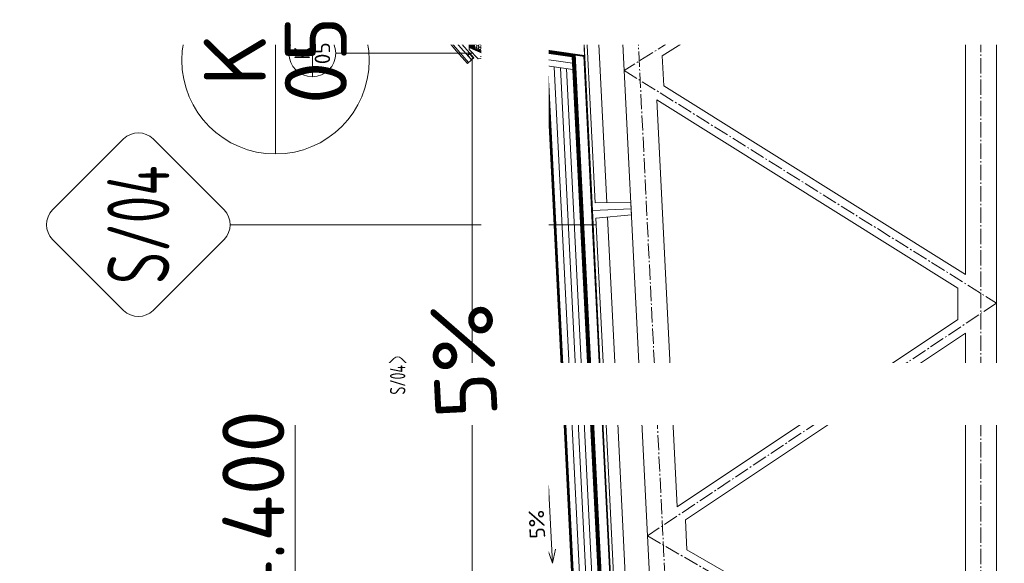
# Model space of a CAD drawing. Header units: millimetres. Extents: x -796345 to 3713765, y -2985421 to 2187451.
# Tile 142 of 256: x 201649 to 207996, y 30123 to 33627. Entities that reach past the tile are written whole.
import ezdxf
from ezdxf import colors
from ezdxf.entities.mleader import LeaderData, LeaderLine
from ezdxf.enums import TextEntityAlignment as Align
from ezdxf.math import Vec2, Vec3

# ---------------------------------------------------------------- set-up
doc = ezdxf.new("R2010")
doc.units = ezdxf.units.MM
for name, pattern in [('AM_DIN_G_W050', [13.75, 9.75, -1.5, 1, -1.5]), ('CARKOVANA', [5, 3, -2]), ('DASHDOT', [25.4, 12.7, -6.35, 0, -6.35]), ('HIDDEN', [9.525, 6.35, -3.175])]:
    doc.linetypes.add(name, pattern=pattern)
doc.layers.add('_____detaily', color=1, linetype='Continuous')
for name, color, linetype, lineweight in [('A99_N_kce-pohl', 1, 'Continuous', 9), ('A99_N_kce-rez-sil', 6, 'Continuous', 18), ('A99_N_kce-rez-ten', 4, 'Continuous', 9), ('A99_N_koty-200-vysk', 6, 'Continuous', 9), ('A99_N_koty-50-vysk', 160, 'Continuous', 9), ('A99_N_sraf', 252, 'Continuous', 0), ('A99_N_txt-popis-50', 240, 'Continuous', 9), ('A99_N_znaceni 200', 5, 'Continuous', 5), ('A99_N_znaceni 50', 5, 'Continuous', 5), ('A99_S_kce-pohl', 7, 'Continuous', 5), ('A99_S_kce-rez-sil', 7, 'Continuous', 15), ('A99_S_kce-rez-ten', 7, 'Continuous', 9)]:
    doc.layers.add(name, color=color, linetype=linetype, lineweight=lineweight)
doc.styles.add('A99_kota', font='isocpeur.ttf', dxfattribs={"height": 2})
doc.styles.add('A99_popis', font='isocpeur.ttf')
doc.styles.add('ad_popis 100', font='isocpeur.ttf', dxfattribs={"height": 200})
doc.linetypes.add('IZOLACE', pattern='A,0.00254,-2.54,[134,ltypeshp.shx,S=2.54,R=0,X=-2.54,Y=0],-5.08,[134,ltypeshp.shx,S=2.54,R=180,X=2.54,Y=0],-2.54', length=10.16254)

# ---------------------------------------------------------------- blocks, each defined once
blk = doc.blocks.new('*U48')
at = {"color": 0, "linetype": 'ByBlock', "lineweight": -2}
blk.add_line((-3, 0), (7, 0), dxfattribs=at)
for points in [[(0, 0), (0, 5.7), (0, 5.7), (9.7, 5.7)], [(-1.75, 1.75), (0, 0), (1.75, 1.75)]]:
    blk.add_lwpolyline(points, dxfattribs=at)
at = {"color": 0, "linetype": 'ByBlock', "lineweight": -2, "style": 'A99_kota'}
for tag, p in [('VYSKA', (9.2, 8.45)), ('POPIS', (9.2, 5.2))]:
    blk.add_attdef(tag, text='', height=2, dxfattribs=at).set_placement(p, align=Align.TOP_RIGHT)
blk = doc.blocks.new('*U77')
at = {"color": 0}
for p, q in [((-0.721, 4.139), (-4.149, 0.711)), ((4.139, 0.711), (0.711, 4.139)), ((-4.149, -0.721), (-0.721, -4.149)), ((0.711, -4.149), (4.139, -0.721)), ((-0.005, -4.445), (-0.005, -22.145))]:
    blk.add_line(p, q, dxfattribs=at)
for centre, start, end in [((-0.005, 3.424), 45, 135), ((-3.433, -0.005), 135, 225), ((3.424, -0.005), 315, 45), ((-0.005, -3.433), 225, 315)]:
    blk.add_arc(centre, 1.012, start, end, dxfattribs=at)
at = {"color": 0, "linetype": 'ByBlock', "style": 'A99_popis', "width": 0.953108}
blk.add_attdef('SKLADBA', text='', height=3, rotation=0.0103, dxfattribs=at).set_placement((-2.863, -1.506), (2.855, -1.505), align=Align.FIT)
blk = doc.blocks.new('*U90')
at = {"color": 0}
for p, q in [((-0.72, 4.14), (-4.15, 0.71)), ((4.14, 0.71), (0.71, 4.14)), ((-4.15, -0.72), (-0.72, -4.15)), ((0.71, -4.15), (4.14, -0.72)), ((0, -4.45), (0, -38.56))]:
    blk.add_line(p, q, dxfattribs=at)
for centre, start, end in [((0, 3.42), 45, 135), ((-3.43, 0), 135, 225), ((3.42, 0), 315, 45), ((0, -3.43), 225, 315)]:
    blk.add_arc(centre, 1.01, start, end, dxfattribs=at)
at = {"color": 0, "linetype": 'ByBlock', "style": 'A99_popis', "width": 0.953108}
blk.add_attdef('SKLADBA', text='', height=3, rotation=0.0103, dxfattribs=at).set_placement((-2.86, -1.51), (2.86, -1.5), align=Align.FIT)
blk = doc.blocks.new('Befestiger_gross')
at = {"layer": '_____detaily', "linetype": 'Continuous', "lineweight": -2}
for p, q in [((1, -1), (0, 0)), ((1, 0), (0, 0)), ((1, -1), (0, 0)), ((1, 0), (0, 0)), ((2, 0), (1, 0)), ((1, 0), (1, 0)), ((1, 0), (1, 0)), ((2, 0), (1, 0)), ((1, 0), (1, 0)), ((1, 0), (1, 0)), ((2, 1), (2, 0)), ((2, 1), (2, 0)), ((2, 1), (2, 0)), ((2, -1), (2, 1)), ((3, 0), (2, 0)), ((3, 0), (2, 0)), ((3, 1), (4, 0)), ((3, 1), (3, 0)), ((3, 1), (4, 0)), ((3, -1), (3, 1)), ((4, -1), (5, 1)), ((5, 0), (4, 0)), ((5, 0), (4, 0)), ((5, 1), (5, 0)), ((6, 0), (5, 0)), ((5, 0), (5, 1)), ((5, -1), (6, 1)), ((5, 1), (5, 0)), ((6, 0), (5, 0)), ((7, 1), (6, 1)), ((6, 1), (6, 1)), ((6, 1), (6, 1)), ((6, 0), (6, 1)), ((7, 1), (6, 1)), ((6, 1), (6, 1)), ((6, 1), (6, 1)), ((6, -1), (7, 1)), ((7, 1), (7, 1)), ((8, 1), (7, 1)), ((7, 1), (7, 1)), ((7, 1), (7, 1)), ((8, 1), (7, 1)), ((8, 1), (8, 1)), ((9, 1), (8, 1)), ((8, 1), (8, 1)), ((8, 1), (8, 1)), ((8, -1), (8, 1)), ((9, 1), (8, 1)), ((9, 1), (10, 1)), ((9, 1), (9, 1)), ((9, 1), (10, 1)), ((9, -1), (9, 1)), ((10, 1), (10, 1)), ((11, 1), (10, 1)), ((10, -1), (11, 1)), ((10, 1), (10, 1)), ((11, 1), (11, 0)), ((11, 1), (11, 0)), ((11, -1), (12, 1)), ((12, 0), (11, 0)), ((12, 0), (11, 0)), ((12, 1), (12, 0)), ((12, 1), (12, 0)), ((12, 1), (12, 0)), ((12, -1), (13, 1)), ((13, 0), (12, 0)), ((13, 0), (12, 0)), ((13, 1), (13, 0)), ((14, 0), (13, 0)), ((13, 1), (13, 0)), ((13, 1), (13, 0)), ((14, 0), (13, 0)), ((15, 1), (14, 1)), ((14, 1), (14, 1)), ((14, 1), (14, 1)), ((14, 1), (14, 0)), ((15, 1), (14, 1)), ((14, 1), (14, 1)), ((14, 1), (14, 1)), ((14, -1), (14, 1)), ((15, 1), (16, 1)), ((15, 1), (15, 1)), ((15, 1), (16, 1)), ((15, -1), (15, 1)), ((16, 1), (16, 1)), ((17, 1), (16, 1)), ((16, 1), (16, 1)), ((16, -1), (17, 1)), ((17, 1), (17, 1)), ((18, 1), (17, 1)), ((17, 1), (17, 1)), ((18, 1), (17, 1)), ((17, -1), (18, 1)), ((18, 1), (18, 1)), ((19, 1), (18, 1)), ((18, 1), (18, 1)), ((18, 1), (18, 1)), ((19, 1), (18, 1)), ((18, -1), (19, 1)), ((20, 1), (19, 1)), ((19, 1), (19, 1)), ((19, 1), (19, 1)), ((20, 1), (19, 1)), ((19, -1), (20, 1)), ((19, 1), (19, 1)), ((21, 1), (20, 1)), ((20, 1), (20, 1)), ((20, 1), (20, 1)), ((20, 1), (20, 1)), ((21, 1), (20, 1)), ((20, 1), (20, 1)), ((20, 1), (20, 1)), ((21, 1), (21, 1)), ((22, 1), (21, 1)), ((21, 1), (21, 1)), ((21, 1), (21, 1)), ((21, -1), (21, 1)), ((22, 1), (21, 1)), ((22, 1), (23, 1)), ((22, 1), (22, 1)), ((22, 1), (23, 1)), ((22, -1), (22, 1)), ((24, 1), (23, 1)), ((24, 1), (23, 1)), ((23, -1), (24, 1)), ((24, 1), (24, 1)), ((25, 1), (24, 1)), ((24, 1), (24, 1)), ((24, 1), (24, 1)), ((25, 1), (24, 1)), ((24, -1), (25, 1)), ((25, 1), (25, 1)), ((26, 1), (25, 1)), ((25, 1), (25, 1)), ((25, 1), (25, 1)), ((26, 1), (25, 1)), ((25, -1), (26, 1)), ((26, 1), (26, 1)), ((27, 1), (26, 1)), ((26, 1), (26, 1)), ((26, 1), (26, 1)), ((27, 1), (26, 1)), ((28, 0), (27, 0)), ((27, 1), (27, 0)), ((27, 1), (27, 1)), ((28, 0), (27, 0)), ((27, 1), (27, 0)), ((27, -1), (27, 1)), ((28, 1), (29, 0)), ((28, 1), (28, 0)), ((28, 1), (29, 0)), ((28, -1), (28, 1)), ((29, 0), (29, 0)), ((29, 0), (29, 0)), ((30, 1), (29, 0)), ((29, 0), (29, 0)), ((29, 0), (29, 0)), ((29, -1), (30, 1)), ((30, 1), (30, 0)), ((31, 0), (30, 0)), ((30, 1), (30, 0)), ((31, 0), (30, 0)), ((30, -1), (31, 1)), ((31, 1), (31, 0)), ((32, 0), (31, 0)), ((31, 1), (31, 0)), ((31, 1), (31, 0)), ((32, 0), (31, 0)), ((31, -1), (32, 1)), ((32, 1), (32, 0)), ((33, 0), (32, 0)), ((32, 1), (32, 0)), ((32, 1), (32, 0)), ((33, 0), (32, 0)), ((32, -1), (33, 1)), ((33, 1), (33, 0)), ((34, 0), (33, 0)), ((33, 1), (33, 0)), ((33, 1), (33, 0)), ((34, 0), (33, 0)), ((34, 1), (34, 0)), ((36, 0), (34, 0)), ((34, 1), (34, 0)), ((34, -1), (34, 1)), ((34, 1), (34, 0)), ((36, 0), (34, 0)), ((36, 0), (37, 1)), ((36, 0), (37, 1)), ((37, -1), (37, 1)), ((37, -1), (37, 1)), ((2, -1), (1, -1)), ((2, -1), (1, -1)), ((2, -1), (2, -1)), ((3, -1), (2, -1)), ((2, -1), (2, -1)), ((2, -1), (2, -1)), ((3, -1), (2, -1)), ((3, -1), (3, -1)), ((4, -1), (3, -1)), ((3, -1), (3, -1)), ((3, -1), (3, -1)), ((4, -1), (3, -1)), ((5, 0), (4, 0)), ((4, 0), (4, -1)), ((5, 0), (4, 0)), ((4, -1), (4, -1)), ((4, -1), (4, -1)), ((6, 0), (5, 0)), ((5, 0), (5, -1)), ((5, 0), (5, -1)), ((6, 0), (5, 0)), ((5, 0), (5, -1)), ((6, 0), (6, -1)), ((7, 0), (6, -1)), ((6, 0), (6, -1)), ((7, 0), (7, 0)), ((7, 0), (8, -1)), ((7, 0), (7, 0)), ((7, 0), (8, -1)), ((9, 0), (8, 0)), ((8, 0), (8, -1)), ((9, 0), (8, 0)), ((9, 0), (9, -1)), ((10, 0), (9, 0)), ((9, 0), (9, -1)), ((9, 0), (9, -1)), ((10, 0), (9, 0)), ((10, 0), (10, -1)), ((10, 0), (10, -1)), ((11, -1), (10, -1)), ((10, -1), (10, -1)), ((11, -1), (10, -1)), ((11, -1), (11, -1)), ((12, -1), (11, -1)), ((11, -1), (11, -1)), ((11, -1), (11, -1)), ((12, -1), (11, -1)), ((13, 0), (12, -1)), ((12, -1), (12, -1)), ((12, -1), (12, -1)), ((13, 0), (13, 0)), ((13, 0), (14, -1)), ((13, 0), (13, 0)), ((13, 0), (14, -1)), ((15, 0), (14, 0)), ((14, 0), (14, -1)), ((15, 0), (14, 0)), ((15, 0), (15, -1)), ((16, 0), (15, 0)), ((15, 0), (15, -1)), ((15, 0), (15, -1)), ((16, 0), (15, 0)), ((16, 0), (16, -1)), ((17, 0), (16, 0)), ((16, 0), (16, -1)), ((16, 0), (16, -1)), ((17, 0), (16, 0)), ((17, 0), (17, -1)), ((18, 0), (17, 0)), ((17, 0), (17, -1)), ((17, 0), (17, -1)), ((18, 0), (17, 0)), ((19, 0), (18, 0)), ((18, 0), (18, -1)), ((18, 0), (18, -1)), ((19, 0), (18, 0)), ((18, 0), (18, -1)), ((19, 0), (19, -1)), ((20, 0), (19, -1)), ((19, 0), (19, -1)), ((21, 0), (20, 0)), ((21, 0), (20, 0)), ((21, 0), (21, -1)), ((22, 0), (21, 0)), ((21, 0), (21, -1)), ((21, 0), (21, -1)), ((22, 0), (21, 0)), ((22, 0), (22, -1)), ((23, 0), (22, 0)), ((22, 0), (22, -1)), ((22, 0), (22, -1)), ((23, 0), (22, 0)), ((23, 0), (23, -1)), ((24, 0), (23, 0)), ((23, 0), (23, -1)), ((23, 0), (23, -1)), ((24, 0), (23, 0)), ((24, 0), (24, -1)), ((25, 0), (24, 0)), ((24, 0), (24, -1)), ((24, 0), (24, -1)), ((25, 0), (24, 0)), ((25, 0), (25, -1)), ((25, 0), (25, -1)), ((26, -1), (25, -1)), ((26, -1), (27, -1)), ((26, -1), (26, -1)), ((26, -1), (27, -1)), ((26, -1), (26, -1)), ((28, -1), (27, -1)), ((27, -1), (27, -1)), ((28, -1), (27, -1)), ((29, -1), (28, -1)), ((28, -1), (28, -1)), ((28, -1), (28, -1)), ((29, -1), (28, -1)), ((28, -1), (28, -1)), ((29, -1), (29, -1)), ((30, -1), (29, -1)), ((29, -1), (29, -1)), ((29, -1), (29, -1)), ((30, -1), (29, -1)), ((30, -1), (30, -1)), ((31, -1), (30, -1)), ((30, -1), (30, -1)), ((30, -1), (30, -1)), ((31, -1), (30, -1)), ((31, -1), (31, -1)), ((32, -1), (31, -1)), ((31, -1), (31, -1)), ((31, -1), (31, -1)), ((32, -1), (31, -1)), ((32, -1), (32, -1)), ((33, -1), (32, -1)), ((32, -1), (32, -1)), ((34, -1), (33, -1)), ((34, -1), (33, -1)), ((37, -1), (34, -1)), ((34, -1), (34, -1)), ((37, -1), (34, -1)), ((34, -1), (34, -1)), ((34, -1), (34, -1)), ((37, -1), (37, -1)), ((37, -1), (37, -1))]:
    blk.add_line(p, q, dxfattribs=at)
blk = doc.blocks.new('*U20')
at = {"color": 0, "linetype": 'ByBlock'}
blk.add_line((-3.02, 0), (3.02, 0), dxfattribs=at)
blk.add_circle((0, 0), 3.02, dxfattribs=at)
at = {"color": 0, "linetype": 'ByBlock', "style": 'A99_popis'}
for tag, p in [('KATEGORIE', (0, 1.31)), ('PRVEK', (0, -1.298))]:
    blk.add_attdef(tag, text='', height=2, dxfattribs=at).set_placement(p, align=Align.MIDDLE_CENTER)

msp = doc.modelspace()

# ---------------------------------------------------------------- hatches: boundary and pattern name
at = {"layer": 'A99_N_kce-rez-ten', "linetype": 'Continuous', "lineweight": 0}
h = msp.add_hatch(dxfattribs=at)
h.set_pattern_fill('HONEY', color=1, scale=0.25, style=2)
h.set_pattern_definition([(90, (-120.5, -1017013.5), (-5.41265875, 9.375), [6.25, -12.5]), (210, (-120.5, -1017013.5), (-5.412658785, -9.37499998), [6.25, -12.5]), (150, (-120.5, -1017013.5), (-10.825317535, 2e-08), [-12.5, 6.25])])
h.paths.add_polyline_path([(204543.5, 33486.5), (204543.5, 33516.5), (204468.5, 33516.5), (204468.5, 33490.5), (204526, 33490), (204526, 33486.5)])
at = {"layer": 'A99_N_kce-rez-ten', "lineweight": 0}
for points in [[(204540.7, 33517.5), (204540.7, 33502.5), (204541.7, 33502.5), (204541.7, 33517.5)], [(204583, 33517.5), (204583, 33502.5), (204582, 33502.5), (204582, 33517.5)], [(204709, 33525), (204709, 33510), (204710, 33510), (204710, 33525)]]:
    msp.add_hatch(color=1, dxfattribs=at).paths.add_polyline_path(points)
at = {"layer": 'A99_N_kce-rez-ten', "lineweight": 0, "transparency": 33554562}
h = msp.add_hatch(dxfattribs=at)
h.set_pattern_fill('ANSI31', color=1, scale=50)
h.set_pattern_definition([(135, (209140, -884.6666), (-4.4194174, -4.4194174), [])])
h.paths.add_polyline_path([(204560, 33542.5), (204720, 33542.5), (204720, 33557.5), (204560, 33557.5)])
h = msp.add_hatch(dxfattribs=at)
h.set_pattern_fill('ANSI31', color=1, scale=50)
h.set_pattern_definition([(135, (209140, -957.1666), (-4.4194174, -4.4194174), [])])
h.paths.add_polyline_path([(204580, 33447.5), (204580, 33542.5), (204560, 33542.5), (204560, 33455)])
at = {"layer": 'A99_N_kce-rez-ten', "linetype": 'Continuous', "lineweight": 0}
h = msp.add_hatch(dxfattribs=at)
h.set_pattern_fill('HONEY', color=1, scale=0.25, style=2)
h.set_pattern_definition([(90, (3e-07, -1016987.5), (-5.41265875, 9.375), [6.25, -12.5]), (210, (3e-07, -1016987.5), (-5.412658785, -9.37499998), [6.25, -12.5]), (150, (3e-07, -1016987.5), (-10.825317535, 2e-08), [-12.5, 6.25])])
h.paths.add_polyline_path([(204582, 33484.5), (204718, 33485.5), (204718, 33540.5), (204582, 33540.5)])
at = {"layer": 'A99_N_sraf', "lineweight": 0, "transparency": 33554562}
h = msp.add_hatch(dxfattribs=at)
h.set_pattern_fill('HONEY', color=1, scale=75)
h.set_pattern_definition([(0, (0, 0), (14.0625, 8.11898812), [9.375, -18.75]), (120, (0, 0), (-14.06249997, 8.11898818), [9.375, -18.75]), (60, (0, 0), (3e-08, 16.2379763), [-18.75, 9.375])])
h.paths.add_polyline_path([(204580, 33482.5), (204580, 33443.6), (204735.5, 33374.3), (204746.9, 33453.5), (204720, 33482.5)])
h = msp.add_hatch(dxfattribs=at)
h.set_pattern_fill('HONEY', color=1, scale=75)
h.set_pattern_definition([(272.86, (205061.98, 33152.847), (8.81053, -13.63988), [9.375, -18.75]), (32.86, (205061.98, 33152.847), (7.40722, 14.4501), [9.375, -18.75]), (332.86, (205061.98, 33152.847), (16.21775, 0.8102), [-18.75, 9.375])])
h.paths.add_polyline_path([(205059.3, 33206.9), (205053.2, 33328.2), (204956.5, 33342.3)])

# ---------------------------------------------------------------- linework, layer by layer
at = {"layer": 'A99_N_kce-pohl', "lineweight": 5}
for points in [[(204560, 33557.5), (204560, 36300)], [(204620, 33390), (204650, 33390), (204650, 33380), (204605, 33375), (204545, 33435), (204545, 33480), (204515, 33480)]]:
    msp.add_lwpolyline(points, dxfattribs=at)
at = {"layer": 'A99_N_kce-pohl', "linetype": 'Continuous', "lineweight": 0}
msp.add_lwpolyline([(204735.5, 33374.3), (204580, 33443.6), (204580, 33482.5), (204720, 33482.5), (204746.9, 33453.5)], close=True, dxfattribs=at)
at = {"layer": 'A99_N_kce-pohl', "lineweight": 0}
for points in [[(204735.5, 33374.3), (204746.9, 33453.5)], [(205214.6, 33304.8), (204735.5, 33374.3)], [(205062, 33152.8), (205053.2, 33328.2)]]:
    msp.add_lwpolyline(points, dxfattribs=at)
at = {"layer": 'A99_N_kce-pohl', "linetype": 'Continuous'}
for points in [[(204549.3, 33410.4), (204576, 33380.5), (204561, 33367.2), (204534.4, 33397.1)], [(204549.1, 33406.9), (204572.4, 33380.7), (204561.2, 33370.8), (204537.9, 33396.9)]]:
    msp.add_lwpolyline(points, close=True, dxfattribs=at)
for points in [[(204576, 33380.5), (204549.3, 33410.4)], [(204561, 33367.2), (204534.9, 33343.9)]]:
    msp.add_lwpolyline(points, dxfattribs=at)
at = {"layer": 'A99_N_kce-pohl'}
msp.add_lwpolyline([(204564.8, 26325), (204564.8, 33370)], dxfattribs=at)
at = {"layer": 'A99_N_kce-pohl', "linetype": 'Continuous', "lineweight": 5}
for radius, start, end in [(4410, 137.90791, 222.09209), (4355, 137.90451, 221.56924)]:
    msp.add_arc((207807.5, 36300), radius, start, end, dxfattribs=at)
at = {"layer": 'A99_N_kce-rez-sil', "color": 1, "linetype": 'Continuous', "lineweight": 5}
for radius, start, end in [(4400, 137.90791, 222.09209), (4375, 137.90603, 222.09397)]:
    msp.add_arc((207807.5, 36300), radius, start, end, dxfattribs=at)
at = {"layer": 'A99_N_kce-rez-ten', "color": 1, "lineweight": 0}
for p, q in [((204535.4, 33513.6), (204535.4, 33506.5)), ((204538.6, 33514.4), (204536.2, 33514.4)), ((204539.4, 33515), (204538.9, 33515)), ((204538.9, 33515), (204538.9, 33505)), ((204539.4, 33514.4), (204539.7, 33518)), ((204539.4, 33515), (204539.4, 33505)), ((204539.4, 33514.4), (204539.4, 33505.7)), ((204540.7, 33518), (204539.7, 33518)), ((204540.7, 33518), (204539.7, 33518)), ((204540.7, 33502), (204540.7, 33518)), ((204540.7, 33517.5), (204540.7, 33502.5)), ((204541.7, 33517.5), (204540.7, 33517.5)), ((204541.7, 33502.5), (204541.7, 33517.5)), ((204580, 33513.2), (204541.7, 33513.2)), ((204582, 33502.5), (204582, 33517.5)), ((204582, 33517.5), (204583, 33517.5)), ((204583, 33518), (204584, 33518)), ((204583, 33502), (204583, 33518)), ((204583, 33518), (204584, 33518)), ((204583, 33517.5), (204583, 33502.5)), ((204584.4, 33514.4), (204584, 33518)), ((204584.4, 33515), (204584.9, 33515)), ((204584.4, 33515), (204584.4, 33505)), ((204584.4, 33514.4), (204584.4, 33505.7)), ((204584.9, 33515), (204584.9, 33505)), ((204585.2, 33514.4), (204587.5, 33514.4)), ((204588.3, 33513.6), (204588.3, 33506.5)), ((204588.3, 33512.3), (204588.8, 33513.2)), ((204589.9, 33506.8), (204588.8, 33513.2)), ((204589.3, 33512.3), (204588.8, 33513.2)), ((204590.1, 33512.3), (204590.6, 33513.2)), ((204591.7, 33506.8), (204590.6, 33513.2)), ((204591.1, 33512.3), (204590.6, 33513.2)), ((204591.9, 33512.3), (204592.4, 33513.2)), ((204593.5, 33506.8), (204592.4, 33513.2)), ((204592.9, 33512.3), (204592.4, 33513.2)), ((204593.7, 33512.3), (204594.2, 33513.2)), ((204595.3, 33506.8), (204594.2, 33513.2)), ((204594.7, 33512.3), (204594.2, 33513.2)), ((204595.5, 33512.3), (204596, 33513.2)), ((204597.1, 33506.8), (204596, 33513.2)), ((204596.5, 33512.3), (204596, 33513.2)), ((204597.3, 33512.3), (204597.8, 33513.2)), ((204598.9, 33506.8), (204597.8, 33513.2)), ((204598.3, 33512.3), (204597.8, 33513.2)), ((204599.1, 33512.3), (204599.6, 33513.2)), ((204600.7, 33506.8), (204599.6, 33513.2)), ((204600.1, 33512.3), (204599.6, 33513.2)), ((204600.9, 33512.3), (204601.2, 33512.9)), ((204601.2, 33507.8), (204601.2, 33512.9)), ((204703.7, 33521.1), (204703.7, 33514)), ((204706.8, 33521.9), (204704.5, 33521.9)), ((204706.8, 33519.5), (204704.5, 33519.5)), ((204706.8, 33519.5), (204704.5, 33519.5)), ((204706.8, 33515.6), (204704.5, 33515.6)), ((204706.8, 33513.2), (204704.5, 33513.2)), ((204707.6, 33522.5), (204707.1, 33522.5)), ((204707.1, 33522.5), (204707.1, 33512.5)), ((204707.6, 33512.5), (204707.1, 33512.5)), ((204707.6, 33521.9), (204708, 33525.5)), ((204707.6, 33522.5), (204707.6, 33512.5)), ((204707.6, 33521.9), (204707.6, 33513.2)), ((204708, 33509.5), (204707.6, 33513.2)), ((204709, 33525.5), (204708, 33525.5)), ((204709, 33525.5), (204708, 33525.5)), ((204709, 33509.5), (204709, 33525.5)), ((204709, 33525), (204709, 33510)), ((204710, 33525), (204709, 33525)), ((204710, 33510), (204710, 33525)), ((204757.3, 33520.6), (204710, 33520.6)), ((204757.3, 33514.3), (204710, 33514.3)), ((204757.7, 33514.3), (204756.6, 33520.6)), ((204758.2, 33515.2), (204757.1, 33519.7)), ((204757.9, 33519.7), (204757.1, 33519.7)), ((204757.7, 33514.3), (204757.2, 33515.2)), ((204757.7, 33514.3), (204758.2, 33515.2)), ((204757.9, 33519.7), (204758.4, 33520.6)), ((204759, 33515.2), (204757.9, 33519.7)), ((204759, 33515.2), (204758.2, 33515.2)), ((204759.5, 33514.3), (204758.4, 33520.6)), ((204758.9, 33519.7), (204758.4, 33520.6)), ((204760, 33515.2), (204758.9, 33519.7)), ((204759.7, 33519.7), (204758.9, 33519.7)), ((204759.5, 33514.3), (204759, 33515.2)), ((204759.5, 33514.3), (204760, 33515.2)), ((204759.7, 33519.7), (204760.2, 33520.6)), ((204760.8, 33515.2), (204759.7, 33519.7)), ((204760.8, 33515.2), (204760, 33515.2)), ((204761.3, 33514.3), (204760.2, 33520.6)), ((204760.7, 33519.7), (204760.2, 33520.6)), ((204761.8, 33515.2), (204760.7, 33519.7)), ((204761.5, 33519.7), (204760.7, 33519.7)), ((204761.3, 33514.3), (204760.8, 33515.2)), ((204761.3, 33514.3), (204761.8, 33515.2)), ((204761.5, 33519.7), (204762, 33520.6)), ((204762.6, 33515.2), (204761.5, 33519.7)), ((204762.6, 33515.2), (204761.8, 33515.2)), ((204763.1, 33514.3), (204762, 33520.6)), ((204762.5, 33519.7), (204762, 33520.6)), ((204763.6, 33515.2), (204762.5, 33519.7)), ((204763.3, 33519.7), (204762.5, 33519.7)), ((204763.1, 33514.3), (204762.6, 33515.2)), ((204763.1, 33514.3), (204763.6, 33515.2)), ((204763.3, 33519.7), (204763.8, 33520.6)), ((204764.4, 33515.2), (204763.3, 33519.7)), ((204764.4, 33515.2), (204763.6, 33515.2)), ((204764.9, 33514.3), (204763.8, 33520.6)), ((204764.3, 33519.7), (204763.8, 33520.6)), ((204765.4, 33515.2), (204764.3, 33519.7)), ((204765.1, 33519.7), (204764.3, 33519.7)), ((204764.9, 33514.3), (204764.4, 33515.2)), ((204764.9, 33514.3), (204765.4, 33515.2)), ((204765.1, 33519.7), (204765.6, 33520.6)), ((204766.2, 33515.2), (204765.1, 33519.7)), ((204766.2, 33515.2), (204765.4, 33515.2)), ((204766.7, 33514.3), (204765.6, 33520.6)), ((204766.1, 33519.7), (204765.6, 33520.6)), ((204767.2, 33515.2), (204766.1, 33519.7)), ((204766.9, 33519.7), (204766.1, 33519.7)), ((204766.7, 33514.3), (204766.2, 33515.2)), ((204766.7, 33514.3), (204767.2, 33515.2)), ((204766.9, 33519.7), (204767.4, 33520.6)), ((204768, 33515.2), (204766.9, 33519.7)), ((204768, 33515.2), (204767.2, 33515.2)), ((204768.5, 33514.3), (204767.4, 33520.6)), ((204767.9, 33519.7), (204767.4, 33520.6)), ((204769, 33515.2), (204767.9, 33519.7)), ((204768.7, 33519.7), (204767.9, 33519.7)), ((204768.5, 33514.3), (204768, 33515.2)), ((204768.5, 33514.3), (204769, 33515.2)), ((204768.7, 33519.7), (204769, 33520.4)), ((204769, 33518.3), (204768.7, 33519.7)), ((204769, 33515.2), (204769, 33520.4)), ((204769.7, 33519.6), (204769, 33519.7)), ((204769, 33515.2), (204769.7, 33515.4)), ((204769.7, 33515.4), (204769.7, 33519.6)), ((204538.5, 33512), (204536.2, 33512)), ((204538.6, 33512), (204536.2, 33512)), ((204538.6, 33508.1), (204536.2, 33508.1)), ((204538.6, 33505.7), (204536.2, 33505.7)), ((204539.4, 33505), (204538.9, 33505)), ((204539.7, 33502), (204539.4, 33505.7)), ((204540.7, 33502), (204539.7, 33502)), ((204540.7, 33502), (204539.7, 33502)), ((204540.7, 33502.5), (204541.7, 33502.5)), ((204541.7, 33502.5), (204540.7, 33502.5)), ((204580, 33506.8), (204541.7, 33506.8)), ((204583, 33502.5), (204582, 33502.5)), ((204582, 33502.5), (204583, 33502.5)), ((204583, 33502), (204584, 33502)), ((204583, 33502), (204584, 33502)), ((204584, 33502), (204584.4, 33505.7)), ((204584.4, 33505), (204584.9, 33505)), ((204585.2, 33512), (204587.5, 33512)), ((204585.2, 33512), (204587.5, 33512)), ((204585.2, 33508.1), (204587.5, 33508.1)), ((204585.2, 33505.7), (204587.5, 33505.7)), ((204589.4, 33507.8), (204588.3, 33512.3)), ((204589.4, 33507.8), (204588.6, 33507.8)), ((204590.4, 33507.8), (204589.3, 33512.3)), ((204590.1, 33512.3), (204589.3, 33512.3)), ((204589.9, 33506.8), (204589.4, 33507.8)), ((204589.9, 33506.8), (204590.4, 33507.8)), ((204591.2, 33507.8), (204590.1, 33512.3)), ((204591.2, 33507.8), (204590.4, 33507.8)), ((204592.2, 33507.8), (204591.1, 33512.3)), ((204591.9, 33512.3), (204591.1, 33512.3)), ((204591.7, 33506.8), (204591.2, 33507.8)), ((204591.7, 33506.8), (204592.2, 33507.8)), ((204593, 33507.8), (204591.9, 33512.3)), ((204593, 33507.8), (204592.2, 33507.8)), ((204594, 33507.8), (204592.9, 33512.3)), ((204593.7, 33512.3), (204592.9, 33512.3)), ((204593.5, 33506.8), (204593, 33507.8)), ((204593.5, 33506.8), (204594, 33507.8)), ((204594.8, 33507.8), (204593.7, 33512.3)), ((204594.8, 33507.8), (204594, 33507.8)), ((204595.8, 33507.8), (204594.7, 33512.3)), ((204595.5, 33512.3), (204594.7, 33512.3)), ((204595.3, 33506.8), (204594.8, 33507.8)), ((204595.3, 33506.8), (204595.8, 33507.8)), ((204596.6, 33507.8), (204595.5, 33512.3)), ((204596.6, 33507.8), (204595.8, 33507.8)), ((204597.6, 33507.8), (204596.5, 33512.3)), ((204597.3, 33512.3), (204596.5, 33512.3)), ((204597.1, 33506.8), (204596.6, 33507.8)), ((204597.1, 33506.8), (204597.6, 33507.8)), ((204598.4, 33507.8), (204597.3, 33512.3)), ((204598.4, 33507.8), (204597.6, 33507.8)), ((204599.4, 33507.8), (204598.3, 33512.3)), ((204599.1, 33512.3), (204598.3, 33512.3)), ((204598.9, 33506.8), (204598.4, 33507.8)), ((204598.9, 33506.8), (204599.4, 33507.8)), ((204600.2, 33507.8), (204599.1, 33512.3)), ((204600.2, 33507.8), (204599.4, 33507.8)), ((204601.2, 33507.8), (204600.1, 33512.3)), ((204600.9, 33512.3), (204600.1, 33512.3)), ((204600.7, 33506.8), (204600.2, 33507.8)), ((204600.7, 33506.8), (204601.2, 33507.8)), ((204601.2, 33510.8), (204600.9, 33512.3)), ((204601.9, 33512.1), (204601.2, 33512.3)), ((204601.2, 33507.8), (204601.9, 33507.9)), ((204601.9, 33507.9), (204601.9, 33512.1)), ((204709, 33509.5), (204708, 33509.5)), ((204709, 33509.5), (204708, 33509.5)), ((204709, 33510), (204710, 33510)), ((204710, 33510), (204709, 33510))]:
    msp.add_line(p, q, dxfattribs=at)
at = {"layer": 'A99_N_kce-rez-ten', "color": 1, "linetype": 'Continuous', "lineweight": 0}
for points in [[(204543.5, 33486.5), (204543.5, 33516.5), (204468.5, 33516.5), (204468.5, 33486.5)], [(204547.5, 33482.5), (204547.5, 33477.5), (204550, 33477.5), (204550, 33557.5), (204560, 33557.5), (204560, 33559.5), (204547.5, 33559.5), (204547.5, 33482.5)], [(204720, 33557.5), (204560, 33557.5), (204560, 33542.5), (204720, 33542.5)], [(204580, 33447), (204580, 33542.5), (204560, 33542.5), (204560, 33455.5)], [(204602, 33542.5), (204580, 33542.5), (204580, 33482.5), (204720, 33482.5), (204720, 33542.5), (204698, 33542.5), (204698, 33540.5), (204718, 33540.5), (204718, 33484.5), (204582, 33484.5), (204582, 33540.5), (204602, 33540.5)], [(204526, 33486.5), (204526, 33490), (204468.5, 33490), (204468.5, 33486.5)]]:
    msp.add_lwpolyline(points, close=True, dxfattribs=at)
msp.add_lwpolyline([(204497.5, 33482.5), (204497.5, 33486.5), (204543.5, 33486.5), (204543.5, 33532.5), (204547.5, 33532.5)], dxfattribs=at)
msp.add_lwpolyline([(204547.5, 33531), (204547.5, 33485.5, -0.414214), (204544.5, 33482.5), (204497.5, 33482.5)], format="xyb", dxfattribs=at)
at = {"layer": 'A99_N_kce-rez-ten', "linetype": 'CARKOVANA', "lineweight": 0, "ltscale": 15, "const_width": 5}
for points in [[(205692.5, 27300), (205692.5, 27440.3, 0.400665), (205680.6, 27452.7), (205363.4, 27467.5, -0.386254), (205337.2, 27493.6), (205051.9, 33204.2), (204952.4, 33335.3), (204733.4, 33367.1), (204552.5, 33447.6), (204552.5, 33557.5)], [(205697.5, 27300), (205697.5, 27440.3, 0.400665), (205680.8, 27457.7), (205363.6, 27472.5, -0.386254), (205342.2, 27493.8), (205056.8, 33206), (204955.1, 33340), (204734.8, 33371.9), (204557.5, 33450.9), (204557.5, 33557.5)]]:
    msp.add_lwpolyline(points, format="xyb", dxfattribs=at)
at = {"layer": 'A99_N_kce-rez-ten', "linetype": 'Continuous', "lineweight": 0, "ltscale": 0.5}
for points in [[(205690, 27300), (205690, 27440.3, 0.400665), (205680.5, 27450.2), (205363.3, 27465, -0.386254), (205334.7, 27493.5), (205049.4, 33203.3), (204951, 33333), (204732.7, 33364.7), (204550, 33446), (204550, 33557.5)], [(205695, 27300), (205695, 27440.3, 0.400665), (205680.7, 27455.2), (205363.5, 27470, -0.386254), (205339.7, 27493.7), (205054.4, 33205.1), (204953.7, 33337.6), (204734.1, 33369.5), (204555, 33449.3), (204555, 33557.5)], [(205700, 27300), (205700, 27440.3, 0.400665), (205680.9, 27460.2), (205363.7, 27475, -0.386254), (205344.7, 27494), (205059.3, 33206.9), (204956.5, 33342.3), (204735.5, 33374.3), (204560, 33452.5), (204560, 33557.5)]]:
    msp.add_lwpolyline(points, format="xyb", dxfattribs=at)
at = {"layer": 'A99_N_kce-rez-ten', "color": 1, "linetype": 'DASHDOT', "lineweight": 0, "ltscale": 0.25}
for points in [[(204590.5, 33533.5), (204590.5, 33563)], [(204782.5, 33517.5), (204697.5, 33517.5)], [(204708, 33533), (204708, 33560.5)], [(204511, 33473.5), (204511, 33493)]]:
    msp.add_lwpolyline(points, dxfattribs=at)
at = {"layer": 'A99_N_kce-rez-ten', "color": 1, "lineweight": 0}
for points in [[(204725, 33522.5), (204772.5, 33522.5), (204772.5, 33517.5)], [(204725, 33512.5), (204772.5, 33512.5), (204772.5, 33517.5)]]:
    msp.add_lwpolyline(points, dxfattribs=at)
at = {"layer": 'A99_N_kce-rez-ten', "lineweight": 0}
msp.add_lwpolyline([(205426.4, 27462.1), (205133.9, 33316.5)], dxfattribs=at)
at = {"layer": 'A99_N_kce-rez-ten', "color": 1, "linetype": 'Continuous', "lineweight": 0}
msp.add_circle((204467, 33488.5), 1.5, dxfattribs=at)
at = {"layer": 'A99_N_kce-rez-ten', "color": 1, "lineweight": 0}
for centre, start, end in [((204536.2, 33513.6), 90.00332, 180.00332), ((204536.2, 33512.8), 180.00332, 270.00332), ((204587.5, 33513.6), 359.99668, 89.99668), ((204587.5, 33512.8), 269.99668, 359.99668), ((204704.5, 33521.1), 90.00332, 180.00332), ((204704.5, 33520.3), 180.00332, 270.00332), ((204704.5, 33518.7), 90.00332, 180.00332), ((204704.5, 33516.4), 180.00332, 270.00332), ((204704.5, 33514.8), 90.00332, 180.00332), ((204704.5, 33514), 180.00332, 270.00332), ((204536.2, 33511.2), 90.00332, 180.00332), ((204536.2, 33508.9), 180.00332, 270.00332), ((204536.2, 33507.3), 90.00332, 180.00332), ((204536.2, 33506.5), 180.00332, 270.00332), ((204587.5, 33511.2), 359.99668, 89.99668), ((204587.5, 33508.9), 269.99668, 359.99668), ((204587.5, 33507.3), 359.99668, 89.99668), ((204587.5, 33506.5), 269.99668, 359.99668)]:
    msp.add_arc(centre, 0.787, start, end, dxfattribs=at)
at = {"layer": 'A99_N_kce-rez-ten', "color": 1, "lineweight": 0, "extrusion": (0, 0, -1)}
for centre, start_param, end_param in [((204538.6, 33515.2), 3.700141, 4.077737), ((204706.8, 33522.7), 3.700141, 4.077737), ((204706.8, 33520.3), 3.700141, 4.077737), ((204706.8, 33518.7), 0.936145, 1.313741), ((204706.8, 33514.8), 0.936145, 1.313741), ((204706.8, 33516.4), 3.700141, 4.077737), ((204706.8, 33512.4), 0.936145, 1.313741), ((204538.6, 33512.8), 3.700141, 4.077737), ((204538.6, 33511.2), 0.936145, 1.313741), ((204538.6, 33507.3), 0.936145, 1.313741), ((204538.6, 33508.9), 3.700141, 4.077737), ((204538.6, 33504.9), 0.936145, 1.313741)]:
    msp.add_ellipse(centre, major_axis=(-0.638, 0.47), ratio=1, start_param=start_param, end_param=end_param, dxfattribs=at)
at = {"layer": 'A99_N_kce-rez-ten', "color": 1, "lineweight": 0}
for centre, start_param, end_param in [((204585.2, 33515.2), 3.700141, 4.077737), ((204585.2, 33512.8), 3.700141, 4.077737), ((204585.2, 33511.2), 0.936145, 1.313741), ((204585.2, 33507.3), 0.936145, 1.313741), ((204585.2, 33508.9), 3.700141, 4.077737), ((204585.2, 33504.9), 0.936145, 1.313741)]:
    msp.add_ellipse(centre, major_axis=(0.638, 0.47), ratio=1, start_param=start_param, end_param=end_param, dxfattribs=at)
at = {"layer": 'A99_N_koty-200-vysk'}
for points in [[(204889.5, 30124.5), (204789.7, 32122)], [(204889.5, 30124.5), (204772.2, 30469.1)], [(204889.5, 30124.5), (204971.9, 30479)]]:
    msp.add_lwpolyline(points, dxfattribs=at)
at = {"layer": 'A99_N_koty-50-vysk'}
for points in [[(205082.5, 30124.5), (205057.5, 30623.9)], [(205082.5, 30124.5), (205103.1, 30213.1)], [(205082.5, 30124.5), (205053.1, 30210.6)]]:
    msp.add_lwpolyline(points, dxfattribs=at)
at = {"layer": 'A99_N_sraf', "color": 1, "linetype": 'IZOLACE', "lineweight": 0, "ltscale": 4}
msp.add_lwpolyline([(205212.6, 33345.5), (204741.2, 33413.9)], dxfattribs=at)
at = {"layer": 'A99_N_sraf', "color": 1, "linetype": 'IZOLACE', "ltscale": 4}
for points in [[(205385.7, 27474), (205093.6, 33322.4)], [(205466, 27470.2), (205174.2, 33310.7)]]:
    msp.add_lwpolyline(points, dxfattribs=at)
at = {"layer": 'A99_N_znaceni 200', "lineweight": 5}
msp.add_lwpolyline([(203901.5, 33410), (204570, 33410)], dxfattribs=at)
at = {"layer": 'A99_N_znaceni 50'}
msp.add_lwpolyline([(203686, 33410.4), (204570, 33410)], dxfattribs=at)
at = {"layer": 'A99_S_kce-pohl', "lineweight": 5}
for points in [[(205395, 36300), (205845, 27300)], [(207945, 36300), (207945, 28605.3)], [(205605.5, 36094.9), (205736.3, 33478.5)], [(207695, 34702.7), (205736.3, 33478.5)], [(207745, 34616), (205790.6, 33394.5)], [(207745, 34616), (207745, 31984)], [(205790.6, 33394.5), (205800.3, 33199.4)], [(205800.3, 33199.4), (207745, 31984)], [(205754.8, 33109.9), (205885.9, 30487.3)], [(205754.8, 33109.9), (207695, 31897.3)], [(207695, 31897.3), (207695, 31693.4)], [(207695, 31693.4), (205885.9, 30487.3)], [(207745, 31606.6), (205940.1, 30403.3)], [(207745, 31606.6), (207745, 29173.3)], [(205949.8, 30210.5), (205940.1, 30403.3)], [(205949.8, 30210.5), (207745, 29173.3)]]:
    msp.add_lwpolyline(points, dxfattribs=at)
at = {"layer": 'A99_S_kce-pohl', "color": 253, "linetype": 'AM_DIN_G_W050', "lineweight": 0, "ltscale": 10}
for points in [[(205494.9, 36305), (205944.9, 27305)], [(207845, 28605.3), (207845, 28605.3), (207845, 36300)], [(207945, 34800), (205545, 33300)], [(205545, 33300), (207945, 31800), (205695, 30300), (207945, 29000)]]:
    msp.add_lwpolyline(points, dxfattribs=at)
at = {"layer": 'A99_S_kce-rez-sil', "lineweight": 13}
for points in [[(204720.9, 33566.7), (205280.2, 33594.7)], [(205589.8, 32408.6), (205587.8, 32448.6), (205357.6, 32447.1), (205302.7, 33545.7), (205531.9, 33567.2), (205529.9, 33607.1), (205280.2, 33594.7)], [(205589.8, 32408.6), (205591.8, 32368.7), (205362.6, 32347.2), (205417.4, 31248.6), (205647.6, 31250.1), (205649.6, 31210.1), (205649.6, 31210.1)], [(205709.5, 30011.6), (205707.5, 30051.6), (205477.3, 30050.1), (205422.4, 31148.7), (205651.6, 31170.2), (205649.6, 31210.1), (205649.6, 31210.1)]]:
    msp.add_lwpolyline(points, dxfattribs=at)
at = {"layer": 'A99_S_kce-rez-ten', "lineweight": 0}
for points in [[(204720, 39042.5), (204720, 33557.5)], [(205290.2, 33394.9), (205280.2, 33594.7)], [(205579.6, 27602.1), (205290.2, 33394.9), (204723.9, 33477)], [(205523.6, 27519.2), (205229.7, 33403.7), (204730, 33476.2)], [(205503.7, 27518.2), (205210.5, 33386.2), (204730, 33456)], [(205230.8, 33403.5), (205229.9, 33398.6), (205289.5, 33390)], [(205574.6, 27601.9), (205285.4, 33390.6)]]:
    msp.add_lwpolyline(points, dxfattribs=at)
at = {"layer": 'A99_S_kce-rez-ten', "linetype": 'HIDDEN', "lineweight": 0, "ltscale": 10}
msp.add_lwpolyline([(205100.4, 33585.7), (204964.8, 36300)], dxfattribs=at)
msp.add_lwpolyline([(205529.9, 33607.1), (205280.2, 33594.7), (205220.3, 34793.2), (205470, 34805.6), (205472, 34765.7), (205242.8, 34744.2), (205297.7, 33645.6), (205527.9, 33647.1)], close=True, dxfattribs=at)
at = {"layer": 'A99_S_kce-rez-ten', "lineweight": 0}
for points in [[(205589.8, 32408.6), (205340.1, 32396.2), (205280.2, 33594.7), (205529.9, 33607.1), (205531.9, 33567.2), (205302.7, 33545.7), (205357.6, 32447.1), (205587.8, 32448.6)], [(205649.6, 31210.1), (205400, 31197.6), (205340.1, 32396.2), (205589.8, 32408.6), (205591.8, 32368.7), (205362.6, 32347.2), (205417.4, 31248.6), (205647.6, 31250.1)], [(205709.5, 30011.6), (205459.8, 29999.1), (205400, 31197.6), (205649.6, 31210.1), (205651.6, 31170.2), (205422.4, 31148.7), (205477.3, 30050.1), (205707.5, 30051.6)]]:
    msp.add_lwpolyline(points, close=True, dxfattribs=at)
at = {"layer": 'A99_S_kce-rez-ten', "lineweight": 5}
for points in [[(205432.6, 32447.6), (205377.4, 33552.7)], [(205492.5, 31249.1), (205437.3, 32354.2)], [(205552.4, 30050.6), (205497.2, 31155.7)]]:
    msp.add_lwpolyline(points, dxfattribs=at)
at = {"layer": 'A99_S_kce-rez-ten', "linetype": 'CARKOVANA', "lineweight": 0, "ltscale": 15}
for points, const_width in [([(205513.7, 27518.7), (205220.1, 33395), (204730, 33466.2)], 20), ([(205230.4, 33401), (205286.8, 33392.9)], 5), ([(205577.1, 27602), (205287.6, 33394.8)], 5)]:
    msp.add_lwpolyline(points, dxfattribs=dict(at, const_width=const_width))

# ---------------------------------------------------------------- block references
at = {"layer": 'A99_N_kce-rez-ten', "color": 1, "linetype": 'Continuous', "lineweight": 0, "xscale": -0.61875, "yscale": 0.61875, "zscale": 0.61875, "rotation": 269.9999999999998}
for p in [(204590.5, 33535), (204708, 33534.9)]:
    msp.add_blockref('Befestiger_gross', p, dxfattribs=at)
at = {"layer": 'A99_N_koty-200-vysk', "lineweight": 5}
ref = msp.add_blockref('*U48', (204564.8, 29270), dxfattribs=dict(at, xscale=200, yscale=200, zscale=200, rotation=90.00000000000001))
ref.add_attrib('VYSKA', '+14.400', dxfattribs={"layer": '0', "color": 0, "linetype": 'ByBlock', "lineweight": -2, "height": 400, "rotation": 90, "style": 'A99_kota'}).set_placement((202954.8, 31110), align=Align.TOP_RIGHT)
at = {"layer": 'A99_N_znaceni 200', "xscale": 200, "yscale": 200, "zscale": 200, "rotation": 90.00000000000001}
msp.add_blockref('*U20', (203297.5, 33365), dxfattribs=at).add_auto_attribs({'KATEGORIE': 'K', 'PRVEK': '05'})
at = {"layer": 'A99_N_znaceni 200', "lineweight": 5}
ref = msp.add_blockref('*U77', (202412.7, 32306), dxfattribs=dict(at, xscale=133.3, yscale=133.3, zscale=133.3, rotation=89.99999999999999))
ref.add_attrib('SKLADBA', 'S/04', dxfattribs={"layer": '0', "color": 0, "linetype": 'ByBlock', "height": 400, "rotation": 90.01026, "style": 'A99_popis', "width": 0.635246}).set_placement((202613.5, 31924.3), (202613.3, 32686.6), align=Align.FIT)
at = {"layer": 'A99_N_znaceni 50', "xscale": 50, "yscale": 50, "zscale": 50, "rotation": 90.00000000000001}
msp.add_blockref('*U20', (203535, 33410), dxfattribs=at).add_auto_attribs({'KATEGORIE': 'K', 'PRVEK': '05'})
at = {"layer": 'A99_N_znaceni 50', "lineweight": 5}
ref = msp.add_blockref('*U90', (204085, 31305.5), dxfattribs=dict(at, xscale=33.325, yscale=33.325, zscale=33.325, rotation=89.99999999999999))
ref.add_attrib('SKLADBA', 'S/04', dxfattribs={"layer": '0', "color": 0, "linetype": 'ByBlock', "height": 100, "rotation": 90.01026, "style": 'A99_popis', "width": 0.635246}).set_placement((204135.2, 31210.1), (204135.1, 31400.7), align=Align.FIT)

# ---------------------------------------------------------------- texts
at = {"layer": 'A99_N_koty-200-vysk', "insert": (204330.9, 31050.9), "char_height": 400, "attachment_point": 1, "rotation": 92.86, "style": 'ad_popis 100'}
msp.add_mtext_dynamic_manual_height_columns('5%', width=70, gutter_width=1000, heights=[0], dxfattribs=at)
at = {"layer": 'A99_N_koty-50-vysk', "insert": (204937, 30279.9), "char_height": 100, "attachment_point": 1, "rotation": 92.86, "style": 'ad_popis 100'}
msp.add_mtext_dynamic_manual_height_columns('5%', width=35, gutter_width=500, heights=[0], dxfattribs=at)

# ---------------------------------------------------------------- next in the draw order: leaders
at = {"layer": 'A99_N_txt-popis-50', "lineweight": 9}
ml = msp.add_multileader_mtext('Standard', dxfattribs=at)
ml.set_content('\\A1;{\\C256;odvodňovací systém \\Pbude součásti \\Pdodávky opláštění}', color=1, style='A99_popis')
ml.set_leader_properties(color=256, linetype='ByLayer', lineweight=-1)
ml.build(insert=Vec2(0, 0))
ml.multileader.update_dxf_attribs({"dogleg_length": 1, "arrow_head_size": 75, "scale": 50})
ctx = ml.context
ctx.base_point, ctx.scale, ctx.char_height, ctx.arrow_head_size, ctx.landing_gap_size, ctx.plane_origin, ctx.plane_x_axis, ctx.plane_y_axis = Vec3(204689.1, -2611.2), 50, 100, 75, 62.5, Vec3(208175.1, -8522.5), Vec3(0, 1), Vec3(-1, 0)
notes = []
notes.append((ctx, [(1, (1, 1, 0), (204689.1, -1130), (0, -1), 146.2, [(0, [(205935.3, -1130)], 0, [])])]))
ctx.mtext.insert, ctx.mtext.text_direction, ctx.mtext.rotation, ctx.mtext.width, ctx.mtext.defined_height, ctx.mtext.flow_direction = Vec3(204624.1, -2548.7), Vec3(0, 1), 1.570796, 1255, 15.9, 5
ctx.mtext.has_bg_fill, ctx.mtext.bg_color, ctx.mtext.bg_scale_factor, ctx.mtext.bg_transparency, ctx.mtext.use_window_bg_color = 1, -1073741824, 1, 0, 1
for ctx, leaders in notes:
    for number, flags, end, landing, length, lines in leaders:
        leader = LeaderData()
        leader.index, (leader.has_last_leader_line, leader.has_dogleg_vector, leader.attachment_direction) = number, flags
        leader.last_leader_point, leader.dogleg_vector, leader.dogleg_length = Vec3(end), Vec3(landing), length
        for number, points, colour, breaks in lines:
            line = LeaderLine()
            line.index, line.vertices, line.color, line.breaks = number, Vec3.list(points), colors.encode_raw_color(colour), breaks
            leader.lines.append(line)
        ctx.leaders.append(leader)

# ---------------------------------------------------------------- next in the draw order: leaders
ml = msp.add_multileader_mtext('Standard', dxfattribs=at)
ml.set_content('\\A1;{\\C256;dozdění okenních otvorů}', color=1, style='A99_popis')
ml.set_leader_properties(color=256, linetype='ByLayer', lineweight=-1)
ml.build(insert=Vec2(0, 0))
ml.multileader.update_dxf_attribs({"dogleg_length": 3.23, "arrow_head_size": 200, "scale": 200})
ctx = ml.context
ctx.base_point, ctx.scale, ctx.char_height, ctx.arrow_head_size, ctx.landing_gap_size, ctx.plane_origin = Vec3(9847.5, 33665), 200, 400, 200, 250, Vec3(12847.5, 22819.2)
notes = []
notes.append((ctx, [(0, (1, 1, 0), (9202.5, 33665), (1, 0), 645, [(0, [(5910, 33665.2)], 0, [])])]))
ctx.mtext.insert, ctx.mtext.width, ctx.mtext.defined_height, ctx.mtext.flow_direction = Vec3(10097.5, 33865), 4425, 8.47, 5
ctx.mtext.has_bg_fill, ctx.mtext.bg_color, ctx.mtext.bg_scale_factor, ctx.mtext.bg_transparency, ctx.mtext.use_window_bg_color = 1, -1073741824, 1, 0, 1
ml = msp.add_multileader_mtext('Standard', dxfattribs=at)
ml.set_content('\\A1;{\\C256;vybourání oken a dozdění okenních otvorů}', color=1, style='A99_popis')
ml.set_leader_properties(color=256, linetype='ByLayer', lineweight=-1)
ml.build(insert=Vec2(0, 0))
ml.multileader.update_dxf_attribs({"dogleg_length": 3.23, "arrow_head_size": 200, "scale": 200})
ctx = ml.context
ctx.base_point, ctx.scale, ctx.char_height, ctx.arrow_head_size, ctx.landing_gap_size, ctx.plane_origin = Vec3(9850, 31215), 200, 400, 200, 250, Vec3(12847.5, 20369.2)
notes.append((ctx, [(0, (1, 1, 0), (9205, 31215), (1, 0), 645, [(0, [(5720, 31215.2)], 0, [])])]))
ctx.mtext.insert, ctx.mtext.width, ctx.mtext.defined_height, ctx.mtext.flow_direction = Vec3(10100, 31415), 4382.5, 8.47, 5
ctx.mtext.has_bg_fill, ctx.mtext.bg_color, ctx.mtext.bg_scale_factor, ctx.mtext.bg_transparency, ctx.mtext.use_window_bg_color = 1, -1073741824, 1, 0, 1
for ctx, leaders in notes:
    for number, flags, end, landing, length, lines in leaders:
        leader = LeaderData()
        leader.index, (leader.has_last_leader_line, leader.has_dogleg_vector, leader.attachment_direction) = number, flags
        leader.last_leader_point, leader.dogleg_vector, leader.dogleg_length = Vec3(end), Vec3(landing), length
        for number, points, colour, breaks in lines:
            line = LeaderLine()
            line.index, line.vertices, line.color, line.breaks = number, Vec3.list(points), colors.encode_raw_color(colour), breaks
            leader.lines.append(line)
        ctx.leaders.append(leader)

doc.saveas('drawing.dxf')
